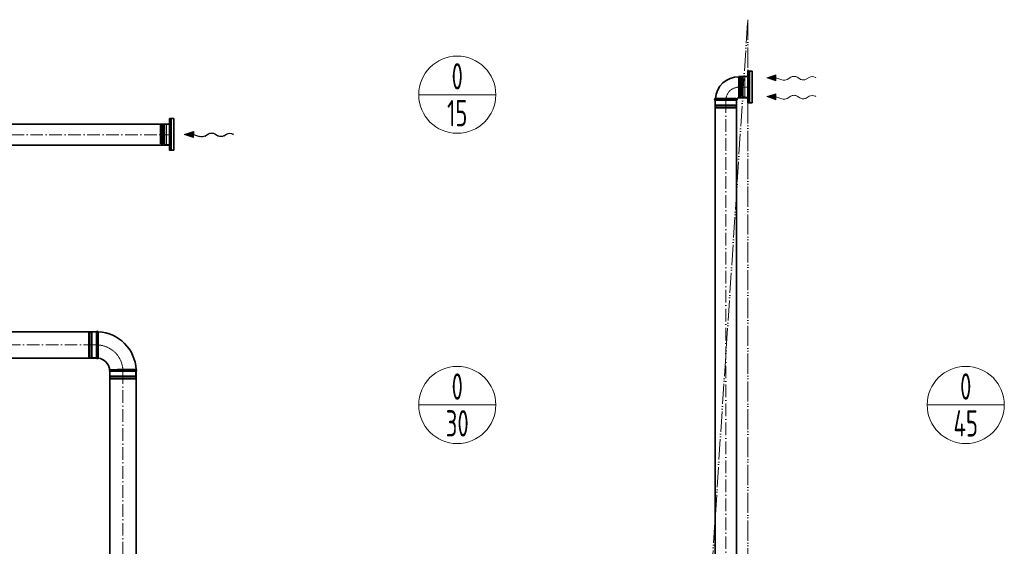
# Model space of a CAD drawing. Header units: millimetres. Extents: x -118717 to 8962, y 22910 to 145283.
# Tile 154 of 193: x -28116 to -23435, y 70884 to 73387. Entities that reach past the tile are written whole.
import ezdxf
from ezdxf.enums import TextEntityAlignment as Align

# ---------------------------------------------------------------- set-up
doc = ezdxf.new("R2010")
doc.units = ezdxf.units.MM
for name, pattern in [('ACAD_ISO02W100', [15, 12, -3]), ('ACAD_ISO05W100', [33, 24, -3, 0, -3, 0, -3]), ('ACAD_ISO10W100', [18, 12, -3, 0, -3])]:
    doc.linetypes.add(name, pattern=pattern)
for name, color, linetype, lineweight in [('VZT_05 ETA (ODVOD) - OBRYS', 6, 'Continuous', 35), ('VZT_06 ETA (ODVOD) - OSA', 6, 'ACAD_ISO10W100', 5), ('VZT_30 DISTRIBUČNÍ PRVKY - OBRYS', 1, 'Continuous', 35), ('VZT_50 POPIS - OBECNE', 7, 'Continuous', 13), ('VZT_52 POPIS - DISTRIBUCE', 7, 'Continuous', 5), ('VZT_POŽADAVKY NA STAVBU - PODHLEDY', 4, 'ACAD_ISO05W100', 5)]:
    doc.layers.add(name, color=color, linetype=linetype, lineweight=lineweight)
doc.layers.add('VZT_07 ETA (ODVOD) - NETISK', color=8, linetype='ACAD_ISO02W100', lineweight=5, plot=False)
doc.styles.add('JS', font='isocp.shx', dxfattribs={"width": 0.6, "height": 125})

msp = doc.modelspace()

# ---------------------------------------------------------------- linework, layer by layer
at = {"color": 0, "lineweight": 13}
for p, q in [((-24563.7, 73110.8), (-24520.5, 73124.2)), ((-24520.5, 73124.2), (-24520.7, 73110.2)), ((-24520.9, 73096.3), (-24563.7, 73110.8)), ((-24520.9, 73096.3), (-24520.7, 73110.2)), ((-24520.7, 73110.2), (-24492.1, 73100.5)), ((-24466.7, 73102.8), (-24450.2, 73113.2)), ((-24419.2, 73112.8), (-24407.3, 73104.8)), ((-24376.3, 73104.4), (-24363.3, 73112.6)), ((-24563.7, 73020.8), (-24520.5, 73034.2)), ((-24520.5, 73034.2), (-24520.7, 73020.2)), ((-24520.9, 73006.3), (-24563.7, 73020.8)), ((-24520.9, 73006.3), (-24520.7, 73020.2)), ((-24520.7, 73020.2), (-24492.1, 73010.5)), ((-24466.7, 73012.8), (-24450.2, 73023.2)), ((-24419.2, 73022.8), (-24407.3, 73014.8)), ((-24376.3, 73014.4), (-24363.3, 73022.6))]:
    msp.add_line(p, q, dxfattribs=at)
at = {"lineweight": 13}
for p, q in [((-24333.2, 73112.7), (-24330.1, 73110.8)), ((-24333.2, 73022.7), (-24330.1, 73020.8))]:
    msp.add_line(p, q, dxfattribs=at)
at = {"color": 8, "lineweight": 5}
for points in [[(-24688.6, 73118.9), (-24690, 73113.2, 0.060863), (-24690.1, 73112.6), (-24690.1, 73066.8)], [(-24688.6, 73118.9), (-24687.2, 73113, -0.058981), (-24687.1, 73112.4), (-24687.1, 73066.8)], [(-24668.7, 73114.3), (-24676.6, 73114.3, 0.291473), (-24679, 73112.8, 0.291473)], [(-24688.6, 73014.7), (-24690, 73020.4, -0.060863), (-24690.1, 73021.1), (-24690.1, 73066.8)], [(-24688.6, 73014.7), (-24687.2, 73020.6, 0.058981), (-24687.1, 73021.3), (-24687.1, 73066.8)], [(-24668.7, 73019.3), (-24676.6, 73019.3, -0.291473), (-24679, 73020.9, -0.291473)], [(-27438, 72893.6), (-27439.4, 72887.9, 0.060863), (-27439.5, 72887.3), (-27439.5, 72841.5)], [(-27438, 72893.6), (-27436.6, 72887.7, -0.058981), (-27436.5, 72887.1), (-27436.5, 72841.5)], [(-27418.1, 72889), (-27426, 72889, 0.291473), (-27428.4, 72887.5, 0.291473)], [(-27438, 72789.4), (-27439.4, 72795.1, -0.060863), (-27439.5, 72795.8), (-27439.5, 72841.5)], [(-27438, 72789.4), (-27436.6, 72795.3, 0.058981), (-27436.5, 72796), (-27436.5, 72841.5)], [(-27418.1, 72794), (-27426, 72794, -0.291473), (-27428.4, 72795.5, -0.291473)]]:
    msp.add_lwpolyline(points, format="xyb", dxfattribs=at)
for points in [[(-24694.8, 73110.6), (-24698.7, 73112), (-24698.7, 73066.8)], [(-24694.6, 73111.5), (-24694.6, 73066.8)], [(-24682.9, 73110.7), (-24682.9, 73066.8)], [(-24679.3, 73112.4), (-24679.3, 73066.8)], [(-24676.6, 73114.3), (-24676.6, 73066.8)], [(-24653.7, 73018.3), (-24668.7, 73018.3), (-24668.7, 73115.3), (-24653.7, 73115.3)], [(-24653.7, 73018.3), (-24653.7, 73115.3)], [(-24694.8, 73023.1), (-24698.7, 73021.7), (-24698.7, 73066.8)], [(-24694.6, 73022.1), (-24694.6, 73066.8)], [(-24682.9, 73022.9), (-24682.9, 73066.8)], [(-24679.3, 73021.3), (-24679.3, 73066.8)], [(-24676.6, 73019.3), (-24676.6, 73066.8)], [(-27444.2, 72885.2), (-27448.1, 72886.7), (-27448.1, 72841.5)], [(-27444, 72886.2), (-27444, 72841.5)], [(-27432.3, 72885.4), (-27432.3, 72841.5)], [(-27428.6, 72887.1), (-27428.6, 72841.5)], [(-27426, 72889), (-27426, 72841.5)], [(-27403.1, 72793), (-27418.1, 72793), (-27418.1, 72890), (-27403.1, 72890)], [(-27403.1, 72793), (-27403.1, 72890)], [(-27444.2, 72797.8), (-27448.1, 72796.3), (-27448.1, 72841.5)], [(-27444, 72796.8), (-27444, 72841.5)], [(-27432.3, 72797.6), (-27432.3, 72841.5)], [(-27428.6, 72796), (-27428.6, 72841.5)], [(-27426, 72794), (-27426, 72841.5)]]:
    msp.add_lwpolyline(points, dxfattribs=at)
for centre, radius, start, end in [((-24689.3, 73102.5), 10.5, 52.1622, 120.2824), ((-24682.4, 73114.6), 3.88, 263.3265, 332.5007), ((-24689.3, 73031.2), 10.5, 239.7176, 307.8378), ((-24682.4, 73019.1), 3.88, 27.4993, 96.6735), ((-27438.7, 72877.2), 10.5, 52.1622, 120.2824), ((-27431.8, 72889.3), 3.88, 263.3265, 332.5007), ((-27438.7, 72805.9), 10.5, 239.7176, 307.8378), ((-27431.8, 72793.8), 3.88, 27.4993, 96.6735)]:
    msp.add_arc(centre, radius, start, end, dxfattribs=at)
at = {"color": 0, "lineweight": 13, "extrusion": (0, 0, -1)}
for centre, start_param, end_param in [((-24482, 73112.3), 3.908129, 5.191299), ((-24434.8, 73103.7), 0.766537, 2.375056), ((-24391.6, 73113.9), 3.908129, 5.516649), ((-24348, 73103), 0.766537, 2.320574), ((-24434.8, 73013.7), 0.766537, 2.375056), ((-24348, 73013), 0.766537, 2.320574), ((-24482, 73022.3), 3.908129, 5.191299), ((-24391.6, 73023.9), 3.908129, 5.516649)]:
    msp.add_ellipse(centre, major_axis=(-21.5, 0.3), ratio=0.625, start_param=start_param, end_param=end_param, dxfattribs=at)
at = {"color": 0, "lineweight": 13}
for points in [[(-24520.9, 73096.3), (-24520.5, 73124.2), (-24563.7, 73110.8)], [(-24520.9, 73006.3), (-24520.5, 73034.2), (-24563.7, 73020.8)]]:
    msp.add_solid(points, dxfattribs=at)
at = {"layer": 'VZT_05 ETA (ODVOD) - OBRYS'}
for p, q in [((-24696.7, 73115.8), (-24696.7, 73015.8)), ((-24695.7, 73116.8), (-24653.7, 73116.8)), ((-24653.7, 73116.8), (-24653.7, 73014.8)), ((-24808.7, 73011.8), (-24758.5, 73011.8)), ((-24708.7, 73003.8), (-24808.7, 73003.8)), ((-24695.7, 73014.8), (-24653.7, 73014.8)), ((-27750.1, 71778.5), (-27750.1, 71903.5)), ((-27562.6, 71716), (-27687.6, 71716))]:
    msp.add_line(p, q, dxfattribs=at)
for points in [[(-24808.7, 70025.3), (-24808.7, 73003.8)], [(-24708.7, 70025.3), (-24708.7, 73003.8)], [(-27403.1, 72890), (-28515.6, 72890)], [(-27403.1, 72790), (-28515.6, 72790)], [(-27750.1, 71903.5), (-28532.6, 71903.5)], [(-27750.1, 71778.5), (-28532.6, 71778.5)], [(-27687.6, 70151.4), (-27687.6, 71715.6)], [(-27562.6, 70151.4), (-27562.6, 71715.6)]]:
    msp.add_lwpolyline(points, dxfattribs=at)
for centre, radius, start, end in [((-24696.7, 73003.8), 112, 90, 175.904), ((-24695.7, 73115.8), 1, 90, 180), ((-24808.7, 73007.8), 4, 90, 270), ((-24708.7, 73007.8), 4, 270, 53.1301), ((-24696.7, 73003.8), 12, 90, 143.1301), ((-24695.7, 73015.8), 1, 180, 270), ((-27746.3, 71901.8), 4.17, 21.1072, 156.5322), ((-27750.1, 71716), 187.5, 2.3607, 87.6393), ((-27746.3, 71780.1), 4.17, 203.4678, 329.7019), ((-27750.1, 71716), 62.5, 6.8302, 83.1698), ((-27686, 71719.8), 4.17, 120.2981, 246.5322), ((-27564.3, 71719.8), 4.17, 293.4678, 68.8928)]:
    msp.add_arc(centre, radius, start, end, dxfattribs=at)
for points, knots in [([(-24706.3, 73011), (-24706.3, 73011), (-24706.4, 73011), (-24707.1, 73011.1), (-24708.3, 73011.2), (-24711.4, 73011.4), (-24712.9, 73011.5), (-24718.6, 73011.7), (-24723.7, 73011.8), (-24735.4, 73011.8), (-24741.8, 73011.8), (-24751.9, 73011.8), (-24755.2, 73011.8), (-24758.5, 73011.8)], [158.803681, 158.803681, 158.803681, 158.803681, 163.616371, 163.616371, 177.367021, 177.367021, 187.043223, 187.043223, 208.249718, 208.249718, 228.912225, 228.912225, 238.882543, 238.882543, 238.882543, 238.882543]), ([(-27742.7, 71778), (-27742.7, 71778), (-27742.7, 71779.6), (-27742.6, 71785.7), (-27742.6, 71790.2), (-27742.6, 71801.6), (-27742.5, 71808.4), (-27742.5, 71823.4), (-27742.5, 71831.5), (-27742.5, 71847.8), (-27742.4, 71856), (-27742.4, 71871.2), (-27742.4, 71878.1), (-27742.4, 71889.9), (-27742.4, 71894.6), (-27742.4, 71901.2), (-27742.4, 71903), (-27742.4, 71903.3), (-27742.4, 71903.3), (-27742.4, 71903.3)], [0, 0, 0, 0, 24.235852, 24.235852, 48.531845, 48.531845, 73.024415, 73.024415, 97.570898, 97.570898, 122.078339, 122.078339, 146.53579, 146.53579, 170.957495, 170.957495, 195.359468, 195.359468, 197.168246, 197.168246, 197.168246, 197.168246]), ([(-27688.1, 71723.4), (-27688.1, 71723.4), (-27688, 71723.4), (-27687.7, 71723.4), (-27687.4, 71723.4), (-27686.3, 71723.4), (-27685.5, 71723.4), (-27682.4, 71723.4), (-27679.2, 71723.5), (-27670.3, 71723.5), (-27664.1, 71723.5), (-27650, 71723.6), (-27642.2, 71723.6), (-27626, 71723.6), (-27617.8, 71723.6), (-27601.9, 71723.7), (-27594.4, 71723.7), (-27581.2, 71723.7), (-27575.7, 71723.7), (-27568.7, 71723.7), (-27566.5, 71723.7), (-27563.6, 71723.7), (-27562.8, 71723.7), (-27562.8, 71723.7)], [197.067977, 197.067977, 197.067977, 197.067977, 201.792196, 201.792196, 209.190204, 209.190204, 218.040239, 218.040239, 237.760854, 237.760854, 262.206108, 262.206108, 286.831239, 286.831239, 311.323072, 311.323072, 335.946087, 335.946087, 360.704397, 360.704397, 377.088273, 377.088273, 394.105327, 394.105327, 394.105327, 394.105327])]:
    msp.add_open_spline(points, degree=3, knots=knots, dxfattribs=at)
at = {"layer": 'VZT_06 ETA (ODVOD) - OSA', "ltscale": 0.3}
for points in [[(-24653.7, 73065.8), (-24696.7, 73065.8, 0.414214), (-24758.7, 73003.8), (-24758.7, 73003.8)], [(-27750.1, 71841), (-27750.1, 71841, -0.414214), (-27625.1, 71716), (-27625.1, 71716)]]:
    msp.add_lwpolyline(points, format="xyb", dxfattribs=at)
at = {"layer": 'VZT_06 ETA (ODVOD) - OSA', "ltscale": 5}
for points in [[(-24758.7, 73003.8), (-24758.7, 70025.3)], [(-28515.6, 72840), (-27403.1, 72840)], [(-28532.6, 71841), (-27750.1, 71841)], [(-27625.1, 71715.6), (-27625.1, 70151.4)]]:
    msp.add_lwpolyline(points, dxfattribs=at)
at = {"layer": 'VZT_07 ETA (ODVOD) - NETISK', "ltscale": 0.4}
for p, q in [((-24808.7, 72978.3), (-24708.7, 72978.3)), ((-24808.7, 72977.8), (-24808.7, 72978.3)), ((-24807.7, 72981.8), (-24807.7, 73003.8)), ((-24807.7, 72981.8), (-24709.7, 72981.8)), ((-24806.7, 72978.3), (-24806.7, 72981.8)), ((-24710.7, 72978.3), (-24710.7, 72981.8)), ((-24709.7, 72981.8), (-24709.7, 73003.8)), ((-24708.7, 72977.8), (-24708.7, 72978.3)), ((-24808.7, 72977.8), (-24708.7, 72977.8)), ((-24808.7, 72970.8), (-24708.7, 72970.8)), ((-24808.7, 72970.3), (-24808.7, 72970.8)), ((-24808.7, 72970.3), (-24708.7, 72970.3)), ((-24807.7, 72969.8), (-24709.7, 72969.8)), ((-24807.7, 72965.8), (-24807.7, 72969.8)), ((-24807.7, 72965.8), (-24709.7, 72965.8)), ((-24806.7, 72970.8), (-24806.7, 72977.8)), ((-24806.7, 72969.8), (-24806.7, 72970.3)), ((-24710.7, 72970.8), (-24710.7, 72977.8)), ((-24710.7, 72969.8), (-24710.7, 72970.3)), ((-24709.7, 72965.8), (-24709.7, 72969.8)), ((-24708.7, 72970.3), (-24708.7, 72970.8)), ((-27783.6, 71780), (-27783.6, 71902)), ((-27783.1, 71902), (-27783.6, 71902)), ((-27783.1, 71780), (-27783.1, 71902)), ((-27776.1, 71780), (-27776.1, 71902)), ((-27775.6, 71902), (-27776.1, 71902)), ((-27775.6, 71780), (-27775.6, 71902)), ((-27788.1, 71781), (-27788.1, 71901)), ((-27784.1, 71901), (-27788.1, 71901)), ((-27784.1, 71781), (-27784.1, 71901)), ((-27783.6, 71900), (-27784.1, 71900)), ((-27776.1, 71900), (-27783.1, 71900)), ((-27772.1, 71900), (-27775.6, 71900)), ((-27772.1, 71781), (-27772.1, 71901)), ((-27750.1, 71901), (-27772.1, 71901)), ((-27784.1, 71781), (-27788.1, 71781)), ((-27783.6, 71782), (-27784.1, 71782)), ((-27783.1, 71780), (-27783.6, 71780)), ((-27776.1, 71782), (-27783.1, 71782)), ((-27775.6, 71780), (-27776.1, 71780)), ((-27772.1, 71782), (-27775.6, 71782)), ((-27750.1, 71781), (-27772.1, 71781)), ((-27685.1, 71716), (-27685.1, 71694)), ((-27565.1, 71716), (-27565.1, 71694)), ((-27564.1, 71690.5), (-27686.1, 71690.5)), ((-27686.1, 71690.5), (-27686.1, 71690)), ((-27564.1, 71690), (-27686.1, 71690)), ((-27564.1, 71683), (-27686.1, 71683)), ((-27686.1, 71683), (-27686.1, 71682.5)), ((-27564.1, 71682.5), (-27686.1, 71682.5)), ((-27565.1, 71694), (-27685.1, 71694)), ((-27565.1, 71682), (-27685.1, 71682)), ((-27685.1, 71682), (-27685.1, 71678)), ((-27565.1, 71678), (-27685.1, 71678)), ((-27684.1, 71694), (-27684.1, 71690.5)), ((-27684.1, 71690), (-27684.1, 71683)), ((-27684.1, 71682.5), (-27684.1, 71682)), ((-27566.1, 71694), (-27566.1, 71690.5)), ((-27566.1, 71690), (-27566.1, 71683)), ((-27566.1, 71682.5), (-27566.1, 71682)), ((-27565.1, 71682), (-27565.1, 71678)), ((-27564.1, 71690.5), (-27564.1, 71690)), ((-27564.1, 71683), (-27564.1, 71682.5))]:
    msp.add_line(p, q, dxfattribs=at)
at = {"layer": 'VZT_30 DISTRIBUČNÍ PRVKY - OBRYS'}
for points in [[(-24633.7, 72991.8), (-24633.7, 73141.8), (-24653.7, 73141.8), (-24653.7, 72991.8)], [(-27383.1, 72766.5), (-27383.1, 72916.5), (-27403.1, 72916.5), (-27403.1, 72766.5)]]:
    msp.add_lwpolyline(points, close=True, dxfattribs=at)
for points in [[(-24647, 73141.8), (-24647, 72991.8)], [(-27396.3, 72916.5), (-27396.3, 72766.5)]]:
    msp.add_lwpolyline(points, dxfattribs=at)
at = {"layer": 'VZT_50 POPIS - OBECNE', "color": 0, "lineweight": -2}
for p, q in [((-27332.4, 72841.5), (-27289.2, 72854.9)), ((-27289.5, 72827), (-27332.4, 72841.5)), ((-27289.5, 72827), (-27289.4, 72840.9)), ((-27289.2, 72854.9), (-27289.4, 72840.9)), ((-27289.4, 72840.9), (-27260.7, 72831.2)), ((-27235.3, 72833.5), (-27218.8, 72843.9)), ((-27187.8, 72843.5), (-27175.9, 72835.5)), ((-27144.9, 72835.1), (-27131.9, 72843.3))]:
    msp.add_line(p, q, dxfattribs=at)
at = {"layer": 'VZT_50 POPIS - OBECNE'}
msp.add_line((-27101.8, 72843.4), (-27098.7, 72841.5), dxfattribs=at)
at = {"layer": 'VZT_50 POPIS - OBECNE', "color": 0, "lineweight": -2, "extrusion": (0, 0, -1)}
for centre, start_param, end_param in [((-27203.4, 72834.4), 0.766537, 2.375056), ((-27116.6, 72833.7), 0.766537, 2.320574), ((-27250.7, 72843), 3.908129, 5.191299), ((-27160.3, 72844.6), 3.908129, 5.516649)]:
    msp.add_ellipse(centre, major_axis=(-21.5, 0.3), ratio=0.625, start_param=start_param, end_param=end_param, dxfattribs=at)
at = {"layer": 'VZT_50 POPIS - OBECNE', "color": 0, "lineweight": -2}
msp.add_solid([(-27289.5, 72827), (-27289.2, 72854.9), (-27332.4, 72841.5)], dxfattribs=at)
at = {"layer": 'VZT_52 POPIS - DISTRIBUCE'}
for p, q in [((-26218.9, 73030), (-25852.2, 73030)), ((-26218.9, 71555.9), (-25852.2, 71555.9)), ((-23801.6, 71555.9), (-23434.8, 71555.9))]:
    msp.add_line(p, q, dxfattribs=at)
for centre in [(-26035.6, 73030), (-26035.6, 71555.9), (-23618.2, 71555.9)]:
    msp.add_circle(centre, 183.4, dxfattribs=at)
at = {"layer": 'VZT_POŽADAVKY NA STAVBU - PODHLEDY', "ltscale": 4}
for p, q in [((-24929.6, 69186.2), (-24654.3, 73386.5)), ((-24654.3, 73386.5), (-24653.7, 69193.4))]:
    msp.add_line(p, q, dxfattribs=at)

# ---------------------------------------------------------------- texts
at = {"layer": 'VZT_52 POPIS - DISTRIBUCE', "ltscale": 50, "style": 'JS', "width": 0.7}
for s, p in [('0', (-26035.6, 73117.5)), ('15', (-26035.6, 72942.5)), ('0', (-26035.6, 71643.4)), ('0', (-23618.2, 71643.4)), ('30', (-26035.6, 71468.4)), ('45', (-23618.2, 71468.4))]:
    msp.add_text(s, height=125, dxfattribs=at).set_placement(p, align=Align.MIDDLE_CENTER)

doc.saveas('drawing.dxf')
